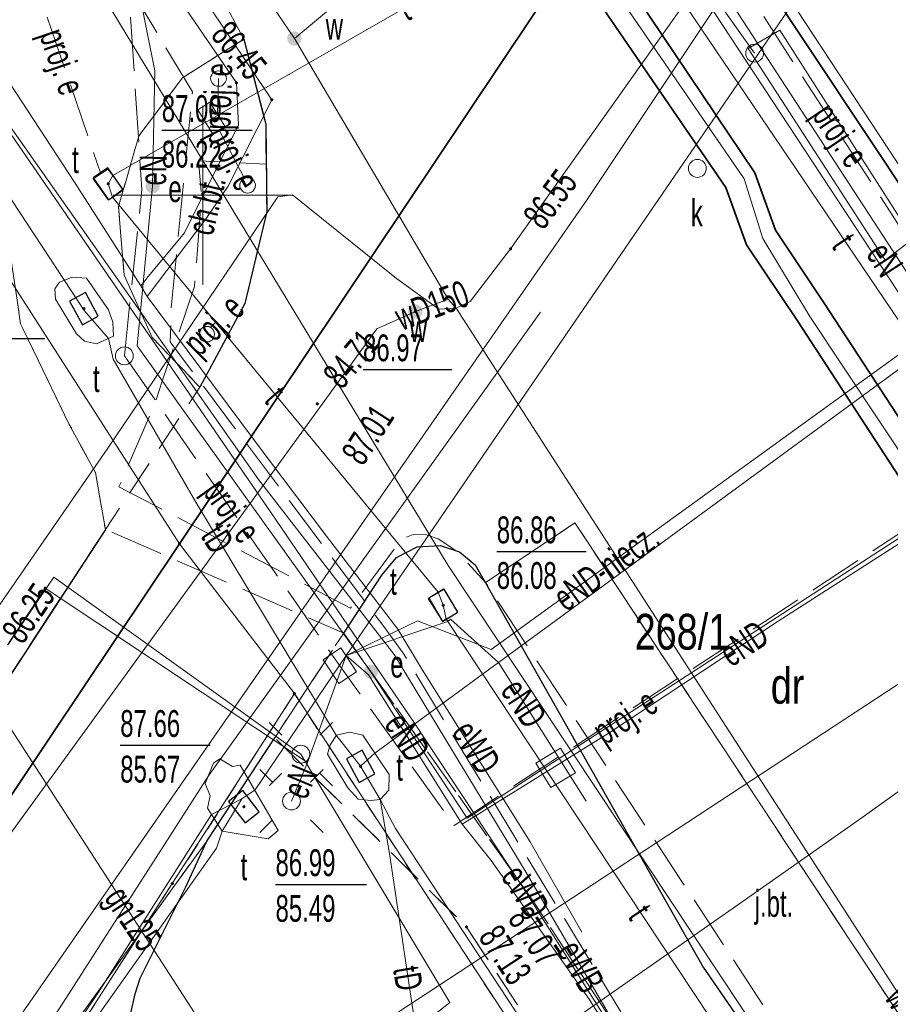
# Model space of a CAD drawing. Header units: metres. Extents: x 7504240 to 7504745, y 5782869 to 5783359.
# Tile 88 of 93: x 7504695 to 7504719, y 5783127 to 5783155. Entities that reach past the tile are written whole.
import ezdxf
from ezdxf.enums import TextEntityAlignment as Align

# ---------------------------------------------------------------- set-up
doc = ezdxf.new("R2010")
doc.units = ezdxf.units.M
doc.header["$MEASUREMENT"] = 0
for name, pattern in [('1.0_0.5', [1.5, 1, -0.5]), ('1.5_0.5', [2, 1.5, -0.5]), ('219-500', [0]), ('egug-500', [1, 0.5, -0.5]), ('l219_500', [0]), ('l32_500', [0])]:
    doc.linetypes.add(name, pattern=pattern)
doc.layers.get('0').update_dxf_attribs({"color": 2, "linetype": 'CONTINUOUS', "lineweight": 5})
for name, color, linetype in [('203-punkt graniczny', 7, 'CONTINUOUS'), ('210-oznaczenie konturu użytku gruntowego', 7, 'CONTINUOUS'), ('211-numer działki ewidencyjnej', 7, 'CONTINUOUS'), ('216-obręb ewidencyjny', 7, 'CONTINUOUS'), ('218-kontur użytku gruntowego', 7, 'CONTINUOUS'), ('219-działka ewidencyjna', 7, 'CONTINUOUS'), ('chodnik', 7, 'CONTINUOUS'), ('chodnik-Atr17', 7, 'CONTINUOUS'), ('elektroenergetyczne urządzenie techniczne', 7, 'CONTINUOUS'), ('elektroenergetyczne urządzenie techniczne - ob. projektowany', 7, 'CONTINUOUS'), ('elektroenergetyczne urządzenie techniczne-Atr17', 7, 'CONTINUOUS'), ('jezdnia', 7, 'CONTINUOUS'), ('jezdnia-Atr17', 7, 'CONTINUOUS'), ('komora podziemna', 7, 'CONTINUOUS'), ('krawężnik', 7, 'CONTINUOUS'), ('latarnia', 7, 'CONTINUOUS'), ('obudowa ochronna przewodu', 7, 'CONTINUOUS'), ('pikieta sztuczna', 7, 'CONTINUOUS'), ('pikieta sztuczna-Atr2', 7, 'CONTINUOUS'), ('przewód elektroenergetyczny podziemny', 7, 'CONTINUOUS'), ('przewód elektroenergetyczny podziemny - ob. projektowany', 7, 'CONTINUOUS'), ('przewód elektroenergetyczny podziemny - ob. projektowany-Atr1', 7, 'CONTINUOUS'), ('przewód elektroenergetyczny podziemny-Atr1', 7, 'CONTINUOUS'), ('przewód gazowy', 7, 'CONTINUOUS'), ('przewód gazowy-Atr1', 7, 'CONTINUOUS'), ('przewód kanalizacyjny', 7, 'CONTINUOUS'), ('przewód telekomunikacyjny podziemny', 7, 'CONTINUOUS'), ('przewód telekomunikacyjny podziemny-Atr1', 7, 'CONTINUOUS'), ('przewód wodociągowy', 7, 'CONTINUOUS'), ('przewód wodociągowy-Atr1', 7, 'CONTINUOUS'), ('rzędna', 7, 'CONTINUOUS'), ('rzędna-Atr2', 7, 'CONTINUOUS'), ('rzędna-Atr3', 7, 'CONTINUOUS'), ('słup przewodów napowietrznych - ob. projektowany', 7, 'CONTINUOUS'), ('Wstawianie ramki sekcyjnej z opisem', 7, 'CONTINUOUS'), ('właz do komory lub kanału - okrągły', 7, 'CONTINUOUS'), ('właz do komory lub kanału - okrągły-Atr17', 7, 'CONTINUOUS'), ('właz do komory lub kanału - prostokątny', 7, 'CONTINUOUS'), ('właz do komory lub kanału - prostokątny-Atr17', 7, 'CONTINUOUS'), ('zasuwa lub zawór', 7, 'CONTINUOUS'), ('zasuwa lub zawór-Atr17', 7, 'CONTINUOUS')]:
    doc.layers.add(name, color=color, linetype=linetype)
doc.styles.get("Standard").update_dxf_attribs({"font": 'Working1250', "width": 0.75})

# ---------------------------------------------------------------- blocks, each defined once
blk = doc.blocks.new('PW01')
at = {"linetype": 'Continuous', "lineweight": 13}
h = blk.add_hatch(color=0, dxfattribs=at)
edge = h.paths.add_edge_path()
edge.add_arc((0, 0), 0.045, 0, 360)
blk = doc.blocks.new('SUPWP')
at = {"color": 0, "linetype": 'Continuous'}
blk.add_lwpolyline([(-0.375, -0.25), (0.375, -0.25), (0.375, 0.25), (-0.375, 0.25)], close=True, dxfattribs=at)
blk = doc.blocks.new('US25')
at = {"linetype": 'Continuous', "lineweight": 0}
h = blk.add_hatch(color=0, dxfattribs=at)
edge = h.paths.add_edge_path()
edge.add_arc((0, 0), 0.2, 0, 360)
blk = doc.blocks.new('SM01')
at = {"color": 0, "linetype": 'Continuous', "lineweight": 13}
for p, q in [((-0.53, 0.531), (-0.883, 0.884)), ((0.531, 0.531), (0.884, 0.884)), ((-0.53, -0.53), (-0.883, -0.883)), ((0.531, -0.53), (0.884, -0.883))]:
    blk.add_line(p, q, dxfattribs=at)
blk.add_circle((0, 0), 0.25, dxfattribs=at)
blk = doc.blocks.new('US22')
at = {"color": 0, "linetype": 'Continuous', "lineweight": 13}
blk.add_circle((0, 0), 0.25, dxfattribs=at)
blk = doc.blocks.new('US15')
at = {"color": 0, "linetype": 'Continuous', "lineweight": 13}
blk.add_circle((0, 0), 0.25, dxfattribs=at)
blk = doc.blocks.new('203')
at = {"linetype": 'Continuous', "lineweight": 0}
h = blk.add_hatch(color=0, dxfattribs=at)
edge = h.paths.add_edge_path()
edge.add_arc((0, 0), 0.045, 0, 360)

msp = doc.modelspace()

# ---------------------------------------------------------------- linework, layer by layer
at = {"layer": '216-obręb ewidencyjny', "color": 7, "linetype": 'l32_500', "lineweight": 35, "flags": 128}
for points in [[(7504712.79, 5783160.36), (7504699.35, 5783140.26)], [(7504731.201, 5783132.665), (7504712.79, 5783160.36)], [(7504699.35, 5783140.26), (7504676, 5783105.36)]]:
    msp.add_lwpolyline(points, dxfattribs=at)
at = {"layer": '218-kontur użytku gruntowego', "color": 3, "linetype": 'egug-500', "lineweight": 18, "flags": 128}
for points in [[(7504699.35, 5783140.26), (7504712.79, 5783160.36)], [(7504712.79, 5783160.36), (7504731.201, 5783132.665)], [(7504676, 5783105.36), (7504699.35, 5783140.26)], [(7504702.56, 5783136.07), (7504699.15, 5783130.76)], [(7504714.17, 5783118.353), (7504702.56, 5783136.07)], [(7504699.15, 5783130.76), (7504680.47, 5783101.7)]]:
    msp.add_lwpolyline(points, dxfattribs=at)
at = {"layer": '219-działka ewidencyjna', "color": 7, "linetype": 'l219_500', "lineweight": 18, "flags": 128}
for points in [[(7504712.79, 5783160.36), (7504699.35, 5783140.26)], [(7504731.201, 5783132.665), (7504712.79, 5783160.36)], [(7504699.35, 5783140.26), (7504676, 5783105.36)]]:
    msp.add_lwpolyline(points, dxfattribs=at)
at = {"layer": '219-działka ewidencyjna', "color": 7, "linetype": '219-500', "lineweight": 18, "flags": 128}
for points in [[(7504699.35, 5783140.26), (7504712.79, 5783160.36)], [(7504712.79, 5783160.36), (7504731.201, 5783132.665)], [(7504690.25, 5783154.42), (7504699.35, 5783140.26)], [(7504699.35, 5783140.26), (7504676, 5783105.36)], [(7504699.35, 5783140.26), (7504702.56, 5783136.07)], [(7504702.56, 5783136.07), (7504699.15, 5783130.76)], [(7504714.17, 5783118.353), (7504702.56, 5783136.07)], [(7504680.47, 5783101.7), (7504699.15, 5783130.76)]]:
    msp.add_lwpolyline(points, dxfattribs=at)
at = {"layer": 'chodnik', "color": 7, "linetype": '1.0_0.5', "lineweight": 18, "flags": 128}
for points in [[(7504697.28, 5783140.66), (7504697, 5783142.25), (7504696.26, 5783143.61), (7504694.91, 5783146.41), (7504694.42, 5783149.75), (7504694.33, 5783152.64), (7504693.73, 5783155.47), (7504692.66, 5783158.08), (7504691.15, 5783160.47), (7504690.46, 5783161.54), (7504682.63, 5783173.76), (7504681.69, 5783175.22), (7504677.1, 5783182.38), (7504648.58, 5783226.38), (7504645.38, 5783230.61), (7504630.15, 5783254.92), (7504621.39, 5783268.45), (7504604.89, 5783292.4), (7504593.34, 5783309.31), (7504595.39, 5783310.74), (7504602.38, 5783300.49), (7504623.51, 5783269.83), (7504632.32, 5783256.12), (7504647.37, 5783232.09), (7504650.61, 5783227.78), (7504695.43, 5783158.47), (7504695.96, 5783157.63), (7504696.73, 5783157.01), (7504697.66, 5783156.67), (7504698.72, 5783156.67), (7504699.72, 5783157.04), (7504701.15, 5783154.36), (7504699.43, 5783153.28), (7504698.21, 5783151.65), (7504697.65, 5783149.69), (7504697.8, 5783147.77), (7504698.59, 5783146.02), (7504699.92, 5783144.64)], [(7504690.44, 5783153.57), (7504687.93, 5783157.93), (7504688.94, 5783158.63), (7504688.03, 5783159.96), (7504690.46, 5783161.54), (7504691.15, 5783160.47), (7504692.66, 5783158.08), (7504693.73, 5783155.47), (7504694.33, 5783152.64), (7504694.42, 5783149.75), (7504694.91, 5783146.41), (7504696.26, 5783143.61), (7504697, 5783142.25), (7504697.28, 5783140.66), (7504692.97, 5783134.06), (7504690.57, 5783136.02), (7504690.82, 5783137.2), (7504691.11, 5783138.41), (7504691.28, 5783139.53), (7504691.36, 5783140.72), (7504691.32, 5783141.75), (7504691.28, 5783144.62), (7504691.23, 5783148.09), (7504690.84, 5783152.02)], [(7504701.15, 5783154.36), (7504701.76, 5783151.99), (7504701.79, 5783149.55), (7504701.18, 5783146.97), (7504699.92, 5783144.64), (7504698.59, 5783146.02), (7504697.8, 5783147.77), (7504697.65, 5783149.69), (7504698.21, 5783151.65), (7504699.43, 5783153.28)]]:
    msp.add_lwpolyline(points, close=True, dxfattribs=at)
for points in [[(7504716.049, 5783119.932), (7504709.23, 5783130.27), (7504703.94, 5783137.76), (7504705, 5783139.38), (7504705.41, 5783139.88), (7504705.99, 5783140.17), (7504706.63, 5783140.21), (7504707.17, 5783140.03)], [(7504707.17, 5783140.03), (7504707.61, 5783139.67), (7504707.9, 5783139.17), (7504713.98, 5783128.43), (7504718.446, 5783121.946)], [(7504714.512, 5783118.64), (7504713.74, 5783119.82), (7504712.92, 5783121.07), (7504710.15, 5783125.3), (7504707.37, 5783129.55), (7504702.01, 5783134.84), (7504703.94, 5783137.76), (7504709.23, 5783130.27), (7504716.049, 5783119.932)], [(7504705.754, 5783111.281), (7504702.94, 5783115.5), (7504698.83, 5783121.74), (7504698.69, 5783122), (7504698.56, 5783122.27), (7504698.43, 5783122.54), (7504698.32, 5783122.82), (7504698.22, 5783123.1), (7504698.13, 5783123.38), (7504698.05, 5783123.67), (7504697.98, 5783123.96), (7504697.93, 5783124.26), (7504697.88, 5783124.55), (7504697.85, 5783124.85), (7504697.83, 5783125.14), (7504697.82, 5783125.44), (7504697.82, 5783125.74), (7504697.88, 5783126.68), (7504697.99, 5783127.14), (7504698.11, 5783127.68), (7504698.25, 5783128.12), (7504699.53, 5783130.67), (7504700.11, 5783131.95), (7504702.01, 5783134.84), (7504707.37, 5783129.55), (7504710.15, 5783125.3), (7504708.33, 5783126.1), (7504707.35, 5783126.19), (7504706.51, 5783126.05), (7504705.98, 5783125.8), (7504705.42, 5783125.37), (7504704.93, 5783124.87), (7504704.63, 5783124.36), (7504704.37, 5783123.75), (7504704.21, 5783123.26), (7504704.05, 5783122.3), (7504707.42, 5783117.32), (7504712.92, 5783121.07), (7504713.74, 5783119.82), (7504709.48, 5783116.89), (7504710.539, 5783115.302)]]:
    msp.add_lwpolyline(points, dxfattribs=at)
at = {"layer": 'elektroenergetyczne urządzenie techniczne - ob. projektowany', "color": 1, "linetype": 'Continuous', "lineweight": 18, "flags": 128}
for points in [[(7504700.66, 5783153.26), (7504700.65, 5783153.21), (7504700.63, 5783153.15), (7504700.59, 5783153.11), (7504700.55, 5783153.07), (7504700.5, 5783153.05), (7504700.44, 5783153.05), (7504700.38, 5783153.05), (7504700.33, 5783153.07), (7504700.28, 5783153.11), (7504700.25, 5783153.15), (7504700.23, 5783153.21), (7504700.22, 5783153.26), (7504700.23, 5783153.32), (7504700.25, 5783153.37), (7504700.28, 5783153.42), (7504700.33, 5783153.45), (7504700.38, 5783153.47), (7504700.44, 5783153.48), (7504700.5, 5783153.47), (7504700.55, 5783153.45), (7504700.59, 5783153.42), (7504700.63, 5783153.37), (7504700.65, 5783153.32)], [(7504700.2, 5783152.6), (7504700.62, 5783151.93), (7504700.28, 5783151.71), (7504699.86, 5783152.39)], [(7504701.47, 5783150.28), (7504701.46, 5783150.22), (7504701.44, 5783150.17), (7504701.41, 5783150.12), (7504701.36, 5783150.09), (7504701.31, 5783150.07), (7504701.25, 5783150.06), (7504701.2, 5783150.07), (7504701.15, 5783150.09), (7504701.1, 5783150.12), (7504701.07, 5783150.17), (7504701.04, 5783150.22), (7504701.04, 5783150.28), (7504701.04, 5783150.33), (7504701.07, 5783150.39), (7504701.1, 5783150.43), (7504701.15, 5783150.46), (7504701.2, 5783150.49), (7504701.25, 5783150.49), (7504701.31, 5783150.49), (7504701.36, 5783150.46), (7504701.41, 5783150.43), (7504701.44, 5783150.39), (7504701.46, 5783150.33)], [(7504700.33, 5783146.12), (7504700.32, 5783146.06), (7504700.3, 5783146.01), (7504700.27, 5783145.96), (7504700.22, 5783145.93), (7504700.17, 5783145.9), (7504700.11, 5783145.9), (7504700.06, 5783145.9), (7504700, 5783145.93), (7504699.96, 5783145.96), (7504699.92, 5783146.01), (7504699.9, 5783146.06), (7504699.9, 5783146.12), (7504699.9, 5783146.17), (7504699.92, 5783146.22), (7504699.96, 5783146.27), (7504700, 5783146.3), (7504700.06, 5783146.33), (7504700.11, 5783146.33), (7504700.17, 5783146.33), (7504700.22, 5783146.3), (7504700.27, 5783146.27), (7504700.3, 5783146.22), (7504700.32, 5783146.17)], [(7504703.36, 5783137.02), (7504703.86, 5783137.35), (7504704.3, 5783136.68), (7504703.8, 5783136.35)], [(7504710, 5783134.55), (7504710.41, 5783133.86), (7504709.73, 5783133.45), (7504709.31, 5783134.13)]]:
    msp.add_lwpolyline(points, close=True, dxfattribs=at)
at = {"layer": 'jezdnia', "color": 7, "linetype": '1.5_0.5', "lineweight": 18, "flags": 128}
for points in [[(7504721.281, 5783124.329), (7504710.4, 5783140.84), (7504707.9, 5783139.18), (7504707.15, 5783140), (7504706.85, 5783140.22), (7504706.58, 5783140.4), (7504706.25, 5783140.51), (7504705.88, 5783140.52), (7504705.56, 5783140.39), (7504704.13, 5783138.46), (7504697.66, 5783141.85), (7504698.65, 5783144.15), (7504698.87, 5783144.8), (7504699.77, 5783147.45), (7504699.97, 5783149.96), (7504699.88, 5783150.96), (7504701.77, 5783150.87), (7504701.76, 5783151.99), (7504701.15, 5783154.36), (7504699.72, 5783157.04), (7504694.57, 5783165.13), (7504640.76, 5783248.61), (7504632.21, 5783261.86), (7504629.22, 5783266.51), (7504609.35, 5783296.76), (7504588.99, 5783327.58), (7504588.83, 5783327.75), (7504588.46, 5783328.09), (7504588.08, 5783328.41), (7504587.67, 5783328.7), (7504587.24, 5783328.95), (7504586.79, 5783329.18), (7504586.33, 5783329.37), (7504586.22, 5783329.41), (7504585.74, 5783329.56), (7504585.26, 5783329.68), (7504584.76, 5783329.76), (7504584.26, 5783329.8), (7504583.76, 5783329.81), (7504583.27, 5783329.78), (7504582.77, 5783329.71), (7504582.28, 5783329.61), (7504580.26, 5783328.03), (7504579.4, 5783326.65), (7504578.86, 5783325.39), (7504578.36, 5783323.84), (7504578.56, 5783322.04), (7504579.94, 5783319.98), (7504580.88, 5783318.49), (7504577.57, 5783316.99), (7504574.98, 5783320.15), (7504567.49, 5783329.3), (7504572.18, 5783333.11), (7504574.6, 5783335.03), (7504576.32, 5783337.09), (7504576.55, 5783337.47), (7504576.79, 5783337.92), (7504577, 5783338.37), (7504577.18, 5783338.83), (7504577.34, 5783339.31), (7504577.47, 5783339.79), (7504577.58, 5783340.28), (7504577.65, 5783340.77), (7504577.7, 5783341.27), (7504577.72, 5783341.77), (7504577.71, 5783342.27), (7504577.69, 5783342.63), (7504577.63, 5783343.13), (7504577.54, 5783343.62), (7504577.444, 5783344.05)], [(7504707.9, 5783139.18), (7504710.4, 5783140.84), (7504721.281, 5783124.329)], [(7504258.91, 5783102.195), (7504259.32, 5783101.71), (7504260.19, 5783100.87), (7504261.03, 5783100.2), (7504262.23, 5783099.48), (7504263.58, 5783098.75), (7504271.27, 5783096.34), (7504273.07, 5783095.78), (7504273.4, 5783095.77), (7504279.31, 5783093.59), (7504279.17, 5783092.79), (7504278.85, 5783090.82), (7504278.64, 5783087.72), (7504278.81, 5783086.08), (7504282.18, 5783066.33), (7504283.44, 5783058.97), (7504284.42, 5783053.22), (7504284.91, 5783049.94), (7504285.49, 5783046.49), (7504285.84, 5783044.92), (7504286.31, 5783043.45), (7504286.85, 5783042.21), (7504287.36, 5783041.25), (7504289.58, 5783038.5), (7504293.54, 5783034.48), (7504295.7, 5783032.45), (7504300.71, 5783028.28), (7504305.95, 5783024.59), (7504308.28, 5783023.17), (7504310.62, 5783021.96), (7504313.43, 5783020.91), (7504340.95, 5783013.8), (7504343.87, 5783015), (7504366.83, 5783009.82), (7504368.46, 5783007.35), (7504380.09, 5783004.41), (7504392.58, 5783000.89), (7504409.71, 5782996.44), (7504418.79, 5782994.61), (7504427.67, 5782993.29), (7504438.12, 5782992.39), (7504446.48, 5782991.94), (7504453.86, 5782991.9), (7504457.37, 5782992.02), (7504461.74, 5782992.36), (7504466.89, 5782992.96), (7504475.17, 5782994.75), (7504481.39, 5782996.44), (7504489.89, 5782999.25), (7504498.82, 5783002.54), (7504509.98, 5783007.34), (7504522.54, 5783013.35), (7504529.26, 5783016.68), (7504538.28, 5783021.08), (7504546.06, 5783024.95), (7504563.03, 5783033.15), (7504576.07, 5783039.52), (7504582.27, 5783042.49), (7504590.59, 5783046.56), (7504598.34, 5783050.34), (7504604.14, 5783053.16), (7504612.18, 5783057.1), (7504619.41, 5783060.65), (7504623.25, 5783062.68), (7504628.55, 5783065.83), (7504632.69, 5783068.5), (7504637.19, 5783071.66), (7504640.42, 5783074.18), (7504646.93, 5783079.7), (7504651.35, 5783083.5), (7504656.24, 5783087.72), (7504659.96, 5783091.18), (7504663.58, 5783094.96), (7504668.61, 5783100.21), (7504672.24, 5783104.28), (7504673.98, 5783106.47), (7504676.16, 5783109.22), (7504677.92, 5783111.69), (7504683.21, 5783119.6), (7504692.97, 5783134.06), (7504697.28, 5783140.66), (7504703.94, 5783137.76), (7504702.01, 5783134.84), (7504700.11, 5783131.95), (7504682.52, 5783107.61), (7504681.53, 5783107.36), (7504680.83, 5783106.66), (7504679.47, 5783104.87), (7504671.52, 5783096.13), (7504667.4, 5783091.62), (7504665.49, 5783089.55), (7504663.61, 5783087.67), (7504662.46, 5783086.44), (7504660.96, 5783085.08), (7504658.9, 5783083.2), (7504656.05, 5783080.53), (7504654.45, 5783079), (7504652.94, 5783077.72), (7504651.64, 5783076.47), (7504650.36, 5783075.37), (7504648.75, 5783073.98), (7504646.46, 5783072.13), (7504645.81, 5783071.59), (7504644.26, 5783070.33), (7504641.19, 5783067.95), (7504637.74, 5783065.38), (7504634.35, 5783062.98), (7504630.46, 5783060.56), (7504628.13, 5783059.2), (7504623.19, 5783056.57), (7504609.99, 5783050.25), (7504604.6, 5783047.61), (7504591.25, 5783041.21), (7504585.49, 5783038.44), (7504574.11, 5783032.73), (7504572.98, 5783032.14), (7504571.83, 5783031.12), (7504570.86, 5783029.98), (7504570.06, 5783028.28), (7504569.86, 5783026.77), (7504569.7, 5783024.89), (7504570.78, 5783021.85), (7504573.24, 5783017.15), (7504573.89, 5783016.17), (7504582.776, 5783007.938)], [(7504718.941, 5783122.362), (7504707.9, 5783139.18)], [(7504689.668, 5783097.763), (7504683.81, 5783106.68), (7504683.36, 5783107.23), (7504682.52, 5783107.61), (7504700.11, 5783131.95), (7504699.53, 5783130.67)], [(7504699.53, 5783130.67), (7504698.25, 5783128.12), (7504698.11, 5783127.68), (7504697.99, 5783127.14), (7504697.88, 5783126.68), (7504697.82, 5783125.74), (7504697.82, 5783125.44), (7504697.83, 5783125.14), (7504697.85, 5783124.85), (7504697.88, 5783124.55), (7504697.93, 5783124.26), (7504697.98, 5783123.96), (7504698.05, 5783123.67), (7504698.13, 5783123.38), (7504698.22, 5783123.1), (7504698.32, 5783122.82), (7504698.43, 5783122.54), (7504698.56, 5783122.27), (7504698.69, 5783122), (7504698.83, 5783121.74), (7504702.94, 5783115.5), (7504705.754, 5783111.281)]]:
    msp.add_lwpolyline(points, dxfattribs=at)
at = {"layer": 'komora podziemna', "color": 30, "linetype": 'Continuous', "lineweight": 18, "flags": 128}
for points in [[(7504697.36, 5783149.87), (7504696.94, 5783150.46), (7504697.35, 5783150.73), (7504697.49, 5783150.55), (7504697.77, 5783150.17), (7504697.48, 5783149.95)], [(7504695.89, 5783147.1), (7504695.87, 5783147.38), (7504696, 5783147.57), (7504696.35, 5783147.71), (7504696.75, 5783147.68), (7504697.37, 5783146.8), (7504697.49, 5783146.45), (7504697.51, 5783146.06), (7504697.03, 5783145.85), (7504696.7, 5783145.92), (7504696.47, 5783146.13)], [(7504706.3, 5783138.73), (7504706.58, 5783138.91), (7504706.73, 5783139), (7504707.13, 5783138.35), (7504706.8, 5783138.16), (7504706.7, 5783138.1)], [(7504703.49, 5783134.38), (7504703.56, 5783134.64), (7504703.74, 5783134.91), (7504704.11, 5783134.99), (7504704.47, 5783134.91), (7504704.9, 5783134.27), (7504705.21, 5783133.81), (7504705.2, 5783133.37), (7504704.96, 5783133.11), (7504704.7, 5783133.08), (7504704.34, 5783133.12), (7504704.05, 5783133.44)], [(7504700.13, 5783132.87), (7504700.21, 5783133.21), (7504700.07, 5783133.56), (7504700.3, 5783134.13), (7504700.48, 5783134.25), (7504700.83, 5783134.03), (7504701.05, 5783134.07), (7504702.11, 5783132.25), (7504701.83, 5783132.01), (7504700.54, 5783132.23)]]:
    msp.add_lwpolyline(points, close=True, dxfattribs=at)
at = {"layer": 'krawężnik', "color": 7, "linetype": 'Continuous', "lineweight": 25, "flags": 128}
for points in [[(7504701.15, 5783154.36), (7504701.76, 5783151.99), (7504701.79, 5783149.55), (7504701.18, 5783146.97), (7504699.92, 5783144.64)], [(7504697.28, 5783140.66), (7504692.97, 5783134.06)], [(7504703.94, 5783137.76), (7504705, 5783139.38), (7504705.41, 5783139.88), (7504705.99, 5783140.17), (7504706.63, 5783140.21), (7504707.17, 5783140.03), (7504707.61, 5783139.67), (7504707.9, 5783139.17), (7504713.98, 5783128.43), (7504718.446, 5783121.946)], [(7504700.11, 5783131.95), (7504702.01, 5783134.84)], [(7504698.05, 5783123.67), (7504697.98, 5783123.96), (7504697.93, 5783124.26), (7504697.88, 5783124.55), (7504697.85, 5783124.85), (7504697.83, 5783125.14), (7504697.82, 5783125.44), (7504697.82, 5783125.74), (7504697.88, 5783126.68), (7504697.99, 5783127.14), (7504698.11, 5783127.68), (7504698.25, 5783128.12), (7504699.53, 5783130.67), (7504700.11, 5783131.95)]]:
    msp.add_lwpolyline(points, dxfattribs=at)
at = {"layer": 'obudowa ochronna przewodu', "color": 0, "linetype": 'CONTINUOUS', "lineweight": 35}
for p, q in [((7504715.427, 5783150.627), (7504703.924, 5783167.768)), ((7504714.613, 5783150.213), (7504703.436, 5783166.552)), ((7504716.007, 5783149.026), (7504715.427, 5783150.627)), ((7504715.193, 5783148.614), (7504714.613, 5783150.213)), ((7504717.366, 5783146.988), (7504716.007, 5783149.026)), ((7504716.614, 5783146.492), (7504715.193, 5783148.614)), ((7504723.146, 5783138.108), (7504717.366, 5783146.988)), ((7504722.394, 5783137.612), (7504716.614, 5783146.492))]:
    msp.add_line(p, q, dxfattribs=at)
at = {"layer": 'przewód elektroenergetyczny podziemny', "color": 1, "linetype": 'Continuous', "lineweight": 18, "flags": 128}
for points in [[(7504698.27, 5783147.47), (7504698.39, 5783147.62), (7504698.44, 5783147.68), (7504699.49, 5783148.95), (7504700.36, 5783150.69), (7504701, 5783151.96), (7504700.94, 5783153.14), (7504698.13, 5783157.26), (7504697.35, 5783157.62), (7504696.35, 5783160.28), (7504696, 5783162.17), (7504696.78, 5783164.58), (7504695.35, 5783168.08), (7504691.14, 5783174.69), (7504686.83, 5783180.99), (7504685.6, 5783182.28), (7504683.29, 5783185.02), (7504682.3, 5783186.25), (7504681.51, 5783186.48), (7504678.01, 5783185.11), (7504677.23, 5783185.27), (7504669.13, 5783197.12)], [(7504692.2, 5783193.14), (7504690.35, 5783191.79), (7504694.53, 5783185.44), (7504703.56, 5783171.62), (7504707.45, 5783165.56), (7504710.82, 5783160.39), (7504718.9, 5783148.1), (7504720.21, 5783146.11)], [(7504698.45, 5783147.17), (7504700.1, 5783149.35), (7504700.71, 5783150.25), (7504701.93, 5783152.67), (7504696.5, 5783160.78), (7504697.19, 5783165.22), (7504695.45, 5783168.21), (7504690.19, 5783176.21), (7504686.79, 5783181.57), (7504685.59, 5783183.1), (7504682.61, 5783187.11), (7504677.42, 5783186.36), (7504676.67, 5783187.5), (7504673.14, 5783192.91)], [(7504728.025, 5783129.996), (7504727.85, 5783130.26), (7504727.44, 5783130.88), (7504722.75, 5783137.89), (7504716.96, 5783146.61), (7504715.65, 5783148.79), (7504715.13, 5783150.46), (7504703.67, 5783167.15), (7504698.5, 5783166.02), (7504696.71, 5783166.77), (7504692.11, 5783173.76), (7504686.95, 5783181.67), (7504683.01, 5783187.34), (7504685.57, 5783191.69)], [(7504698.45, 5783147.17), (7504698.27, 5783147.47), (7504696.42, 5783150.37), (7504690.68, 5783159.13), (7504685.41, 5783167.08), (7504681.2, 5783173.49), (7504678.82, 5783177.01), (7504680.99, 5783180.17), (7504678.01, 5783185.11)], [(7504675.4, 5783176.68), (7504677.43, 5783178.32), (7504678.71, 5783176.05), (7504681.19, 5783171.65), (7504687.58, 5783161.98), (7504701.91, 5783141.12)], [(7504678.27, 5783176.37), (7504681.66, 5783171.32), (7504690.12, 5783158.67), (7504694.55, 5783152.01), (7504701.56, 5783142.06), (7504705.35, 5783137.16)], [(7504655.29, 5783089.21), (7504661.5, 5783095.12), (7504666.71, 5783100.31), (7504670.47, 5783105.13), (7504675.73, 5783111.86), (7504691.27, 5783134.14), (7504697.35, 5783142.93), (7504702.1, 5783149.96), (7504702.51, 5783150.01), (7504705.41, 5783147.67), (7504706.6, 5783146.82), (7504707.08, 5783146.84), (7504707.47, 5783147.03), (7504708.6, 5783148.5), (7504721.91, 5783167.27), (7504723.11, 5783170.01)], [(7504725.777, 5783168.311), (7504724.75, 5783167.01), (7504717.03, 5783156.16), (7504704.01, 5783137.14), (7504701.46, 5783133.38), (7504701.09, 5783133.13)], [(7504692.23, 5783161.33), (7504694.65, 5783162.96), (7504697.27, 5783159), (7504698.34, 5783155.11), (7504698.66, 5783153.48), (7504698.6, 5783150.25), (7504698.17, 5783145.79), (7504704.7, 5783136.68)], [(7504719.85, 5783148.78), (7504719.07, 5783148.19), (7504715.24, 5783154.1), (7504716.12, 5783154.61)], [(7504716.12, 5783154.61), (7504719.85, 5783148.78), (7504723.17, 5783142.83)], [(7504704.7, 5783136.68), (7504707.39, 5783132.59), (7504723.17, 5783142.83), (7504725.32, 5783143.99), (7504726.12, 5783144.54), (7504737.41, 5783152.06)], [(7504691.28, 5783113.2), (7504694.21, 5783115.37), (7504696.74, 5783117.15), (7504700.19, 5783119.6), (7504702.31, 5783121.15), (7504704.63, 5783122.8), (7504707.44, 5783124.84), (7504709.97, 5783126.68), (7504712.69, 5783128.58), (7504714.98, 5783130.19), (7504718.36, 5783132.56), (7504722.17, 5783135.29), (7504725.48, 5783137.68), (7504730.7, 5783141.31), (7504733.24, 5783143.21), (7504736.19, 5783145.31), (7504738.78, 5783147.09), (7504741.885, 5783149.226)], [(7504710.59, 5783129.4), (7504709.15, 5783131.93), (7504706.14, 5783136.73), (7504705.45, 5783137.87), (7504703.46, 5783140.47), (7504701.83, 5783142.63), (7504698.45, 5783147.17)], [(7504659.06, 5783082.1), (7504661.74, 5783084.88), (7504665.75, 5783088.86), (7504670.25, 5783093.45), (7504675.86, 5783099.25), (7504679.27, 5783102.75), (7504681.68, 5783106.16), (7504683.1, 5783108.39), (7504686.4, 5783112.98), (7504689.43, 5783117.47), (7504692.38, 5783121.95), (7504696.01, 5783127.29), (7504700.16, 5783133.77), (7504709.44, 5783146.73)], [(7504721.02, 5783146.69), (7504708.06, 5783137.3), (7504706, 5783138.11), (7504704.01, 5783137.14)], [(7504707.25, 5783132.42), (7504711.33, 5783134.96), (7504716.08, 5783138.1), (7504718.98, 5783139.96), (7504723.36, 5783142.76)], [(7504701.91, 5783141.12), (7504705.92, 5783135.25), (7504708.91, 5783130.72), (7504713.57, 5783123.33), (7504715.883, 5783119.792)], [(7504682.45, 5783119.61), (7504695.84, 5783139.33), (7504702.74, 5783134.38)], [(7504717.859, 5783121.453), (7504706.85, 5783138.09), (7504704.01, 5783137.14), (7504702.93, 5783134.15), (7504695.6, 5783139.02), (7504686.95, 5783126), (7504682.92, 5783120.26)], [(7504706.85, 5783138.09), (7504706.92, 5783138.15), (7504708.26, 5783136.94), (7504710.71, 5783133.07)], [(7504707.25, 5783132.42), (7504704.63, 5783136.6), (7504704.01, 5783137.14)], [(7504705.35, 5783137.16), (7504709.04, 5783131.07), (7504712.73, 5783124.74), (7504713.82, 5783123.72), (7504716.168, 5783120.032)], [(7504702.74, 5783134.38), (7504706.9, 5783127.44), (7504702.57, 5783124.03), (7504702.91, 5783123.09), (7504709.032, 5783114.035)], [(7504702.93, 5783134.15), (7504702.48, 5783133.07)], [(7504676.95, 5783098.72), (7504677.67, 5783099.38), (7504680.61, 5783101.89), (7504683.04, 5783106.56), (7504688.43, 5783114.17), (7504692.62, 5783120.8), (7504700.38, 5783131.75), (7504700.54, 5783132.23), (7504701.09, 5783133.13)], [(7504715.765, 5783119.694), (7504715.27, 5783120.47), (7504710.8, 5783127.53), (7504708.06, 5783131.41), (7504707.25, 5783132.42)]]:
    msp.add_lwpolyline(points, dxfattribs=at)
at = {"layer": 'przewód elektroenergetyczny podziemny - ob. projektowany', "color": 1, "linetype": '1.5_0.5', "lineweight": 18, "flags": 128}
for points in [[(7504716.105, 5783119.979), (7504716, 5783120.14), (7504713.75, 5783123.59), (7504712.38, 5783126.09), (7504711.75, 5783127.07), (7504705.6, 5783137.2), (7504705.06, 5783137.95), (7504699.09, 5783145.9), (7504699.12, 5783146.84), (7504699.71, 5783152.89), (7504696.79, 5783157.77), (7504693.26, 5783163.44), (7504686.54, 5783173.58), (7504699.81, 5783184.64)], [(7504697.81, 5783145.51), (7504698.3, 5783150.16), (7504697.97, 5783155.12), (7504697.43, 5783157.64), (7504696.91, 5783158.27), (7504696.16, 5783160.24), (7504695.86, 5783162.04), (7504696.71, 5783164.62), (7504695.19, 5783168.16)], [(7504713.5, 5783158.35), (7504722.13, 5783145.02)], [(7504715.42, 5783153.97), (7504712.71, 5783157.8)], [(7504695.01, 5783156.87), (7504697.15, 5783150.6)], [(7504700.44, 5783153.26), (7504700.41, 5783152.27)], [(7504700.46, 5783151.82), (7504701.26, 5783150.29)], [(7504700.22, 5783146.3), (7504700.37, 5783146.45)], [(7504697.81, 5783145.51), (7504703.83, 5783136.85)], [(7504723.43, 5783142.79), (7504722.71, 5783142.68), (7504707.02, 5783132.39), (7504703.83, 5783136.85)]]:
    msp.add_lwpolyline(points, dxfattribs=at)
at = {"layer": 'przewód gazowy', "color": 52, "linetype": 'Continuous', "lineweight": 18, "flags": 128}
for points in [[(7504655.76, 5783079.51), (7504662, 5783085.67), (7504673.66, 5783098.03), (7504676.04, 5783100.62), (7504681.62, 5783108.05), (7504687.92, 5783117.02), (7504710.74, 5783149.88), (7504723.81, 5783169.49)], [(7504691.15, 5783140.55), (7504691.51, 5783139.91), (7504705, 5783119.05)]]:
    msp.add_lwpolyline(points, dxfattribs=at)
at = {"layer": 'przewód kanalizacyjny', "color": 34, "linetype": 'CONTINUOUS', "lineweight": 18}
for p, q in [((7504712.466, 5783161.482), (7504725.843, 5783141.102)), ((7504711.294, 5783160.718), (7504724.277, 5783140.758))]:
    msp.add_line(p, q, dxfattribs=at)
at = {"layer": 'przewód kanalizacyjny', "color": 34, "linetype": 'Continuous', "lineweight": 18, "flags": 128}
msp.add_lwpolyline([(7504681.79, 5783111.64), (7504724.06, 5783139.37), (7504724.96, 5783140.25)], dxfattribs=at)
at = {"layer": 'przewód telekomunikacyjny podziemny', "color": 30, "linetype": 'Continuous', "lineweight": 18, "flags": 128}
for points in [[(7504729.491, 5783131.228), (7504720.06, 5783145.59), (7504712.08, 5783157.39), (7504700.6, 5783175.97), (7504684.94, 5783199.68), (7504664.43, 5783231.79), (7504652.42, 5783250.14), (7504642.94, 5783265.15), (7504639.05, 5783271.061)], [(7504655.188, 5783251.942), (7504655.96, 5783250.73), (7504664.36, 5783238.51), (7504680.44, 5783213.41), (7504693.5, 5783193.29), (7504697.56, 5783186.02), (7504703.23, 5783178.36), (7504703.28, 5783177.79), (7504702.98, 5783177.17), (7504690.14, 5783168.48), (7504689.9, 5783168.05), (7504689.92, 5783167.61), (7504706.86, 5783139.65), (7504718.548, 5783122.032)], [(7504697.36, 5783150.32), (7504697.49, 5783150.55), (7504713.71, 5783159.88), (7504713.86, 5783160.12)], [(7504735.635, 5783156.632), (7504721.45, 5783146.63), (7504720.06, 5783145.59), (7504708.26, 5783136.94), (7504704.81, 5783134.41), (7504704.41, 5783134.04)], [(7504690.47, 5783156.1), (7504691.12, 5783155.25), (7504696.14, 5783147.62), (7504696.69, 5783146.78)], [(7504706.72, 5783138.54), (7504706.58, 5783138.91), (7504697.48, 5783149.95), (7504697.36, 5783150.32)], [(7504704.41, 5783134.04), (7504703.73, 5783134.91), (7504699.81, 5783141.42), (7504697.5, 5783145.42), (7504697.37, 5783146), (7504696.69, 5783146.78)], [(7504717.859, 5783121.453), (7504706.85, 5783138.09), (7504706.8, 5783138.16), (7504706.72, 5783138.54)], [(7504704.41, 5783134.04), (7504704.96, 5783133.11), (7504705.39, 5783132.3), (7504709.15, 5783126.57), (7504713.27, 5783120.44), (7504714.485, 5783118.618)], [(7504706.65, 5783122.06), (7504706.6, 5783122.62), (7504706.03, 5783126.18), (7504705.22, 5783131.6), (7504704.96, 5783133.11), (7504704.41, 5783134.04)], [(7504679.93, 5783102.14), (7504688.51, 5783114.99), (7504697.09, 5783127.73), (7504700.24, 5783132.69), (7504701.09, 5783133.13)]]:
    msp.add_lwpolyline(points, dxfattribs=at)
at = {"layer": 'przewód wodociągowy', "color": 5, "linetype": 'Continuous', "lineweight": 18, "flags": 128}
for points in [[(7504633.65, 5783257.07), (7504643.04, 5783243.1), (7504653.59, 5783227.46), (7504663.48, 5783212.79), (7504671.62, 5783200.06), (7504682.23, 5783184.27), (7504702.56, 5783154.38)], [(7504702.56, 5783154.38), (7504723.09, 5783171.494)], [(7504702.56, 5783154.38), (7504706.86, 5783147.1), (7504707.08, 5783146.84), (7504721.489, 5783124.504)], [(7504706.86, 5783147.1), (7504705.94, 5783146.75)], [(7504705.94, 5783146.75), (7504704.86, 5783146.27), (7504692.16, 5783128.77), (7504691.03, 5783126.6), (7504688.9, 5783123.69), (7504679.43, 5783110.92), (7504677.48, 5783108.45), (7504675.92, 5783106.39), (7504667.55, 5783097.2)]]:
    msp.add_lwpolyline(points, dxfattribs=at)
at = {"layer": 'rzędna-Atr2', "color": 7, "flags": 128}
for points in [[(7504698.855, 5783151.815), (7504701.381, 5783151.815)], [(7504693.086, 5783145.992), (7504695.591, 5783145.992)], [(7504704.478, 5783145.127), (7504706.957, 5783145.127)], [(7504708.215, 5783140.04), (7504710.715, 5783140.04)], [(7504697.695, 5783134.629), (7504700.206, 5783134.629)], [(7504702.034, 5783130.737), (7504704.571, 5783130.737)]]:
    msp.add_lwpolyline(points, dxfattribs=at)
at = {"layer": 'Wstawianie ramki sekcyjnej z opisem', "color": 7, "linetype": 'Continuous', "lineweight": 13, "flags": 128}
for points in [[(7504700, 5783147.5), (7504700, 5783152.5)], [(7504697.5, 5783150), (7504702.5, 5783150)]]:
    msp.add_lwpolyline(points, dxfattribs=at)

# ---------------------------------------------------------------- block references
at = {"layer": '203-punkt graniczny', "color": 7, "linetype": 'Continuous', "lineweight": 18}
for p in [(7504699.35, 5783140.26), (7504702.56, 5783136.07), (7504699.15, 5783130.76)]:
    msp.add_blockref('203', p, dxfattribs=at)
at = {"layer": 'elektroenergetyczne urządzenie techniczne', "color": 1, "linetype": 'Continuous', "lineweight": 18}
for p in [(7504698.6, 5783150.25), (7504704.7, 5783136.68)]:
    msp.add_blockref('US25', p, dxfattribs=at)
at = {"layer": 'latarnia', "color": 7, "linetype": 'Continuous', "lineweight": 18}
for p in [(7504702.74, 5783134.38), (7504702.48, 5783133.07)]:
    msp.add_blockref('SM01', p, dxfattribs=at)
at = {"layer": 'pikieta sztuczna', "color": 7, "linetype": 'Continuous', "lineweight": 13}
for p in [(7504703.2, 5783144.17), (7504709.23, 5783130.27), (7504707.37, 5783129.55)]:
    msp.add_blockref('PW01', p, dxfattribs=at)
at = {"layer": 'rzędna', "color": 1, "linetype": 'Continuous', "lineweight": 18}
for p in [(7504700.94, 5783153.14), (7504701.93, 5783152.67), (7504708.6, 5783148.5), (7504695.6, 5783139.02)]:
    msp.add_blockref('PW01', p, dxfattribs=at)
at = {"layer": 'rzędna', "color": 30, "linetype": 'Continuous', "lineweight": 18}
for p, rotation in [((7504697.36, 5783150.32), 124.743), ((7504696.68, 5783146.83), 298.534), ((7504706.72, 5783138.54), 120.519), ((7504704.41, 5783134.04), 298.243), ((7504701.15, 5783132.91), 127.884)]:
    msp.add_blockref('PW01', p, dxfattribs=dict(at, rotation=rotation))
at = {"layer": 'rzędna', "color": 5, "linetype": 'Continuous', "lineweight": 18, "rotation": 108.939}
msp.add_blockref('PW01', (7504705.94, 5783146.75), dxfattribs=at)
at = {"layer": 'rzędna', "color": 5, "linetype": 'Continuous', "lineweight": 18}
msp.add_blockref('PW01', (7504705.94, 5783146.75), dxfattribs=at)
at = {"layer": 'słup przewodów napowietrznych - ob. projektowany', "color": 3, "linetype": 'Continuous', "lineweight": 18, "rotation": 90}
for p in [(7504715.42, 5783153.97), (7504697.81, 5783145.51)]:
    msp.add_blockref('US15', p, dxfattribs=at)
at = {"layer": 'właz do komory lub kanału - okrągły', "color": 7, "linetype": 'Continuous', "lineweight": 18}
msp.add_blockref('US22', (7504713.82, 5783150.75), dxfattribs=at)
at = {"layer": 'właz do komory lub kanału - prostokątny', "color": 7, "linetype": 'Continuous', "lineweight": 18}
for p, rotation in [((7504697.36, 5783150.32), 124.743), ((7504696.68, 5783146.83), 298.534), ((7504706.72, 5783138.54), 120.519), ((7504704.41, 5783134.04), 298.243), ((7504701.15, 5783132.91), 127.884)]:
    msp.add_blockref('SUPWP', p, dxfattribs=dict(at, rotation=rotation))
at = {"layer": 'zasuwa lub zawór', "color": 5, "linetype": 'Continuous', "lineweight": 18}
for p, rotation in [((7504702.56, 5783154.38), 117.103), ((7504705.94, 5783146.75), 108.938)]:
    msp.add_blockref('US25', p, dxfattribs=dict(at, rotation=rotation))

# ---------------------------------------------------------------- texts
at = {"layer": '210-oznaczenie konturu użytku gruntowego', "color": 3, "linetype": 'Continuous', "lineweight": 18, "width": 0.79}
msp.add_text('dr', height=1, dxfattribs=at).set_placement((7504715.87, 5783135.79))
at = {"layer": '211-numer działki ewidencyjnej', "color": 7, "linetype": 'Continuous', "lineweight": 18, "width": 0.79}
msp.add_text('268/1', height=1, dxfattribs=at).set_placement((7504714.71, 5783138.3), align=Align.TOP_RIGHT)
at = {"layer": 'chodnik-Atr17', "color": 7, "width": 0.667}
msp.add_text('ch.bt.', height=0.75, rotation=76.598, dxfattribs=at).set_placement((7504700.1, 5783149.72), align=Align.MIDDLE_CENTER)
at = {"layer": 'elektroenergetyczne urządzenie techniczne-Atr17', "color": 1, "width": 0.667}
for p in [(7504699.04, 5783149.81), (7504705.24, 5783136.52)]:
    msp.add_text('e', height=0.75, dxfattribs=at).set_placement(p)
at = {"layer": 'jezdnia-Atr17', "color": 7, "width": 0.667}
msp.add_text('j.bt.', height=0.75, dxfattribs=at).set_placement((7504715.96, 5783130.208), align=Align.MIDDLE_CENTER)
msp.add_text('j.bt.', height=0.75, dxfattribs=at).set_placement((7504715.96, 5783130.208), align=Align.MIDDLE_CENTER)
at = {"layer": 'pikieta sztuczna-Atr2', "color": 7, "width": 0.667}
msp.add_text('87.01', height=0.75, rotation=57.084, dxfattribs=at).set_placement((7504704.469, 5783142.403))
for s, rotation, p in [('87.07', 303.398, (7504709.13, 5783130.19)), ('87.13', 303.198, (7504708.31, 5783129.68))]:
    msp.add_text(s, height=0.75, rotation=rotation, dxfattribs=at).set_placement(p, align=Align.TOP_LEFT)
at = {"layer": 'przewód elektroenergetyczny podziemny - ob. projektowany-Atr1', "color": 1, "width": 0.667}
for rotation, p in [(-71.155, (7504696.08, 5783153.735)), (88.264, (7504700.425, 5783152.765)), (303.876, (7504717.82, 5783151.68)), (-62.396, (7504700.86, 5783151.055)), (45, (7504700.295, 5783146.375)), (305.754, (7504700.82, 5783141.18)), (33.197, (7504711.8, 5783135.43))]:
    msp.add_text('proj. e', height=0.75, rotation=rotation, dxfattribs=at).set_placement(p, align=Align.MIDDLE_CENTER)
at = {"layer": 'przewód elektroenergetyczny podziemny-Atr1', "color": 1, "width": 0.667}
for s, rotation, p in [('eN', 88.936, (7504698.608, 5783150.701)), ('eN', -57.055, (7504719.06, 5783148.206)), ('eND-niecz.', 35.656, (7504711.277, 5783139.609)), ('eND', 33.461, (7504715.116, 5783137.475)), ('eND', 303.307, (7504708.978, 5783135.803)), ('eND', -57.921, (7504705.722, 5783134.858)), ('eWD', 302.639, (7504707.65, 5783134.571)), ('eN', 67.38, (7504702.705, 5783133.61)), ('eWD', -57.765, (7504709.024, 5783130.539)), ('eWB', -59.76, (7504710.569, 5783128.447))]:
    msp.add_text(s, height=0.75, rotation=rotation, dxfattribs=at).set_placement(p, align=Align.MIDDLE_CENTER)
at = {"layer": 'przewód gazowy-Atr1', "color": 52, "width": 0.667}
msp.add_text('gn125', height=0.75, rotation=303.853, dxfattribs=at).set_placement((7504698.056, 5783129.788), align=Align.MIDDLE_CENTER)
at = {"layer": 'przewód telekomunikacyjny podziemny-Atr1', "color": 30, "width": 0.667}
for s, rotation, p in [('t', 29.908, (7504705.604, 5783155.218)), ('t', 303.644, (7504717.91, 5783148.716)), ('t', 310.461, (7504702.033, 5783144.427)), ('tD', 302.04, (7504700.416, 5783140.395)), ('t', -56.507, (7504712.224, 5783129.969)), ('tD', 279.475, (7504705.737, 5783128.116))]:
    msp.add_text(s, height=0.75, rotation=rotation, dxfattribs=at).set_placement(p, align=Align.MIDDLE_CENTER)
at = {"layer": 'przewód wodociągowy-Atr1', "color": 5, "width": 0.667}
for s, rotation, p in [('wD150', 20.829, (7504706.4, 5783146.925)), ('wD300', 303.958, (7504719.922, 5783126.913))]:
    msp.add_text(s, height=0.75, rotation=rotation, dxfattribs=at).set_placement(p, align=Align.MIDDLE_CENTER)
at = {"layer": 'rzędna-Atr2', "color": 1, "width": 0.667}
for s, rotation, p in [('86.45', 309.455, (7504700.488, 5783154.697)), ('86.55', 53.746, (7504709.21, 5783149.222)), ('86.25', 55.934, (7504694.658, 5783137.627))]:
    msp.add_text(s, height=0.75, rotation=rotation, dxfattribs=at).set_placement(p, align=Align.MIDDLE_LEFT)
at = {"layer": 'rzędna-Atr2', "color": 30, "width": 0.667}
for s, p in [('87.00', (7504698.855, 5783151.823)), ('86.86', (7504708.215, 5783140.048)), ('87.66', (7504697.695, 5783134.637)), ('86.99', (7504702.034, 5783130.745))]:
    msp.add_text(s, height=0.75, dxfattribs=at).set_placement(p, align=Align.BOTTOM_LEFT)
at = {"layer": 'rzędna-Atr2', "color": 5, "width": 0.667}
msp.add_text('84.71', height=0.75, rotation=49.788, dxfattribs=at).set_placement((7504703.599, 5783144.785), align=Align.MIDDLE_LEFT)
msp.add_text('86.97', height=0.75, dxfattribs=at).set_placement((7504704.478, 5783145.135), align=Align.BOTTOM_LEFT)
at = {"layer": 'rzędna-Atr3', "color": 30, "width": 0.667}
for s, p in [('86.22', (7504698.855, 5783150.548)), ('86.08', (7504708.215, 5783138.772)), ('85.67', (7504697.695, 5783133.361)), ('85.49', (7504702.034, 5783129.469))]:
    msp.add_text(s, height=0.75, dxfattribs=at).set_placement(p, align=Align.BOTTOM_LEFT)
at = {"layer": 'właz do komory lub kanału - okrągły-Atr17', "color": 7, "width": 0.667}
msp.add_text('k', height=0.75, dxfattribs=at).set_placement((7504713.638, 5783149.507), align=Align.MIDDLE_LEFT)
at = {"layer": 'właz do komory lub kanału - prostokątny-Atr17', "color": 7, "width": 0.667}
for p in [(7504696.348, 5783150.997), (7504696.932, 5783144.876), (7504705.233, 5783139.211), (7504705.409, 5783134.013), (7504701.058, 5783131.23)]:
    msp.add_text('t', height=0.75, dxfattribs=at).set_placement(p, align=Align.MIDDLE_LEFT)
at = {"layer": 'zasuwa lub zawór-Atr17', "color": 5, "width": 0.667}
for p in [(7504703.436, 5783154.724), (7504705.785, 5783146.276)]:
    msp.add_text('w', height=0.75, dxfattribs=at).set_placement(p, align=Align.MIDDLE_LEFT)

doc.saveas('drawing.dxf')
